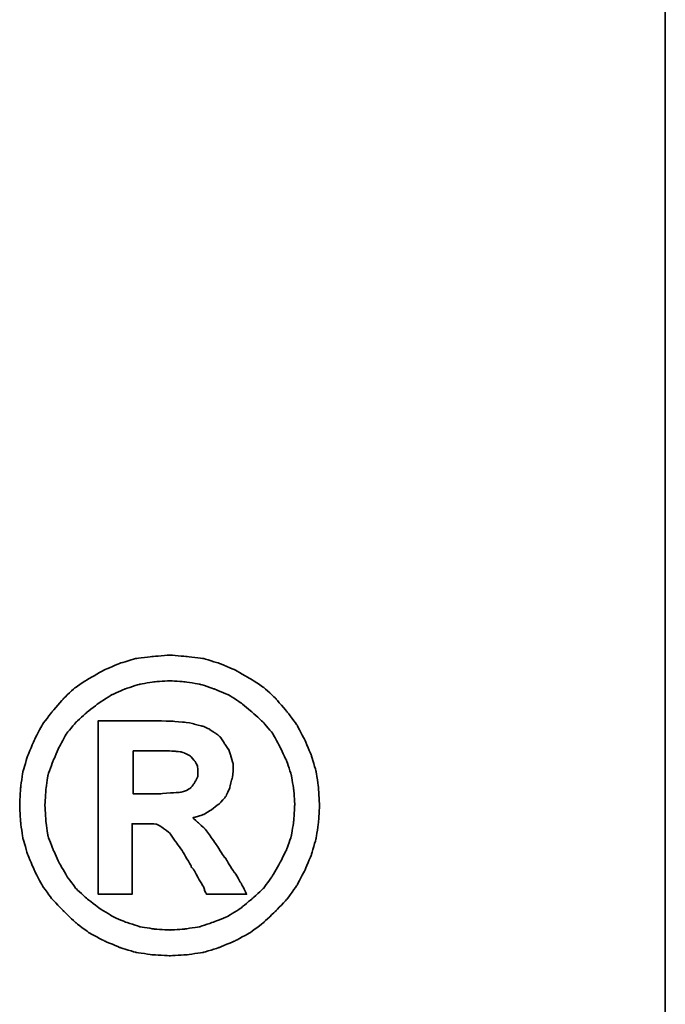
# Model space of a CAD drawing. Header units: millimetres. Extents: x 304 to 544, y 331 to 411.
# Tile 52 of 56: x 484.92 to 486.08, y 355.6 to 357.37. Entities that reach past the tile are written whole.
import ezdxf

# ---------------------------------------------------------------- set-up
doc = ezdxf.new("R2010")
doc.units = ezdxf.units.MM
doc.header["$LTSCALE"] = 0.1
for name, color, linetype in [('2', 7, 'CONTINUOUS'), ('DIM', 4, 'CONTINUOUS'), ('layer 1', 7, 'CONTINUOUS'), ('OUT', 3, 'CONTINUOUS')]:
    doc.layers.add(name, color=color, linetype=linetype)

# ---------------------------------------------------------------- blocks, each defined once
blk = doc.blocks.new('TBI MOTION logo(完整正式版)')
at = {"layer": 'layer 1', "color": 22, "lineweight": 35}
for points, knots in [([(81.20634, 4.98624), (81.20634, 4.98624), (81.18649, 5.32862), (81.18649, 5.32862), (81.18649, 5.32862), (81.18649, 5.32862), (81.13886, 5.66206), (81.13886, 5.66206), (81.13886, 5.66206), (81.13886, 5.66206), (81.04359, 5.97764), (81.04359, 5.97764), (81.04359, 5.97764), (81.04359, 5.97764), (80.91061, 6.29124), (80.91061, 6.29124), (80.91061, 6.29124), (80.91061, 6.29124), (80.75778, 6.58697), (80.75778, 6.58697), (80.75778, 6.58697), (80.75778, 6.58697), (80.5593, 6.85294), (80.5593, 6.85294), (80.5593, 6.85294), (80.5593, 6.85294), (80.33105, 7.1189), (80.33105, 7.1189), (80.33105, 7.1189), (80.33105, 7.1189), (80.09287, 7.33921), (80.09287, 7.33921), (80.09287, 7.33921), (80.09287, 7.33921), (79.815, 7.51982), (79.815, 7.51982), (79.815, 7.51982), (79.815, 7.51982), (79.51133, 7.69051), (79.51133, 7.69051), (79.51133, 7.69051), (79.51133, 7.69051), (79.19773, 7.8235), (79.19773, 7.8235), (79.19773, 7.8235), (79.19773, 7.8235), (78.88215, 7.91877), (78.88215, 7.91877), (78.88215, 7.91877), (78.88215, 7.91877), (78.54871, 7.95846), (78.54871, 7.95846), (78.54871, 7.95846), (78.54871, 7.95846), (78.21526, 7.98625), (78.21526, 7.98625), (78.21526, 7.98625), (78.21526, 7.98625), (77.87388, 7.95846), (77.87388, 7.95846), (77.87388, 7.95846), (77.87388, 7.95846), (77.54044, 7.91877), (77.54044, 7.91877), (77.54044, 7.91877), (77.54044, 7.91877), (77.22485, 7.8235), (77.22485, 7.8235), (77.22485, 7.8235), (77.22485, 7.8235), (76.91027, 7.69051), (76.91027, 7.69051), (76.91027, 7.69051), (76.91027, 7.69051), (76.6056, 7.51982), (76.6056, 7.51982), (76.6056, 7.51982), (76.6056, 7.51982), (76.32972, 7.33921), (76.32972, 7.33921), (76.32972, 7.33921), (76.32972, 7.33921), (76.09154, 7.1189), (76.09154, 7.1189), (76.09154, 7.1189), (76.09154, 7.1189), (75.86329, 6.85294), (75.86329, 6.85294), (75.86329, 6.85294), (75.86329, 6.85294), (75.66382, 6.58697), (75.66382, 6.58697), (75.66382, 6.58697), (75.66382, 6.58697), (75.51099, 6.29124), (75.51099, 6.29124), (75.51099, 6.29124), (75.51099, 6.29124), (75.37702, 5.97764), (75.37702, 5.97764), (75.37702, 5.97764), (75.37702, 5.97764), (75.28175, 5.66206), (75.28175, 5.66206), (75.28175, 5.66206), (75.28175, 5.66206), (75.23411, 5.32862), (75.23411, 5.32862), (75.23411, 5.32862), (75.23411, 5.32862), (75.21625, 4.98624), (75.21625, 4.98624), (75.21625, 4.98624), (75.21625, 4.98624), (75.23411, 4.6528), (75.23411, 4.6528), (75.23411, 4.6528), (75.23411, 4.6528), (75.28175, 4.32035), (75.28175, 4.32035), (75.28175, 4.32035), (75.28175, 4.32035), (75.37702, 3.99583), (75.37702, 3.99583), (75.37702, 3.99583), (75.37702, 3.99583), (75.51099, 3.68224), (75.51099, 3.68224), (75.51099, 3.68224), (75.51099, 3.68224), (75.66382, 3.38749), (75.66382, 3.38749), (75.66382, 3.38749), (75.66382, 3.38749), (75.86329, 3.10963), (75.86329, 3.10963), (75.86329, 3.10963), (75.86329, 3.10963), (76.09154, 2.87145), (76.09154, 2.87145), (76.09154, 2.87145), (76.09154, 2.87145), (76.32972, 2.6432), (76.32972, 2.6432), (76.32972, 2.6432), (76.32972, 2.6432), (76.6056, 2.43381), (76.6056, 2.43381), (76.6056, 2.43381), (76.6056, 2.43381), (76.91027, 2.27205), (76.91027, 2.27205), (76.91027, 2.27205), (76.91027, 2.27205), (77.22485, 2.13906), (77.22485, 2.13906), (77.22485, 2.13906), (77.22485, 2.13906), (77.54044, 2.0438), (77.54044, 2.0438), (77.54044, 2.0438), (77.54044, 2.0438), (77.87388, 1.99616), (77.87388, 1.99616), (77.87388, 1.99616), (77.87388, 1.99616), (78.21526, 1.97631), (78.21526, 1.97631), (78.21526, 1.97631), (78.21526, 1.97631), (78.54871, 1.99616), (78.54871, 1.99616), (78.54871, 1.99616), (78.54871, 1.99616), (78.88215, 2.0438), (78.88215, 2.0438), (78.88215, 2.0438), (78.88215, 2.0438), (79.19773, 2.13906), (79.19773, 2.13906), (79.19773, 2.13906), (79.19773, 2.13906), (79.51133, 2.27205), (79.51133, 2.27205), (79.51133, 2.27205), (79.51133, 2.27205), (79.815, 2.43381), (79.815, 2.43381), (79.815, 2.43381), (79.815, 2.43381), (80.09287, 2.6432), (80.09287, 2.6432), (80.09287, 2.6432), (80.09287, 2.6432), (80.33105, 2.87145), (80.33105, 2.87145), (80.33105, 2.87145), (80.33105, 2.87145), (80.5593, 3.10963), (80.5593, 3.10963), (80.5593, 3.10963), (80.5593, 3.10963), (80.75778, 3.38749), (80.75778, 3.38749), (80.75778, 3.38749), (80.75778, 3.38749), (80.91061, 3.68224), (80.91061, 3.68224), (80.91061, 3.68224), (80.91061, 3.68224), (81.04359, 3.99583), (81.04359, 3.99583), (81.04359, 3.99583), (81.04359, 3.99583), (81.13886, 4.32035), (81.13886, 4.32035), (81.13886, 4.32035), (81.13886, 4.32035), (81.18649, 4.6528), (81.18649, 4.6528), (81.18649, 4.6528), (81.18649, 4.6528), (81.20634, 4.98624), (81.20634, 4.98624)], [0, 0, 0, 0, 0.01785714, 0.01785714, 0.01785714, 0.01785715, 0.03571429, 0.03571429, 0.03571429, 0.0357143, 0.05357143, 0.05357143, 0.05357143, 0.05357144, 0.07142857, 0.07142857, 0.07142857, 0.07142858, 0.08928571, 0.08928571, 0.08928571, 0.08928572, 0.10714286, 0.10714286, 0.10714286, 0.10714287, 0.125, 0.125, 0.125, 0.12500001, 0.14285714, 0.14285714, 0.14285714, 0.14285715, 0.16071429, 0.16071429, 0.16071429, 0.1607143, 0.17857143, 0.17857143, 0.17857143, 0.17857144, 0.19642857, 0.19642857, 0.19642857, 0.19642858, 0.21428571, 0.21428571, 0.21428571, 0.21428572, 0.23214286, 0.23214286, 0.23214286, 0.23214287, 0.25, 0.25, 0.25, 0.25000001, 0.26785714, 0.26785714, 0.26785714, 0.26785715, 0.28571429, 0.28571429, 0.28571429, 0.2857143, 0.30357143, 0.30357143, 0.30357143, 0.30357144, 0.32142857, 0.32142857, 0.32142857, 0.32142858, 0.33928571, 0.33928571, 0.33928571, 0.33928572, 0.35714286, 0.35714286, 0.35714286, 0.35714287, 0.375, 0.375, 0.375, 0.37500001, 0.39285714, 0.39285714, 0.39285714, 0.39285715, 0.41071429, 0.41071429, 0.41071429, 0.4107143, 0.42857143, 0.42857143, 0.42857143, 0.42857144, 0.44642857, 0.44642857, 0.44642857, 0.44642858, 0.46428571, 0.46428571, 0.46428571, 0.46428572, 0.48214286, 0.48214286, 0.48214286, 0.48214287, 0.5, 0.5, 0.5, 0.50000001, 0.51785714, 0.51785714, 0.51785714, 0.51785715, 0.53571429, 0.53571429, 0.53571429, 0.5357143, 0.55357143, 0.55357143, 0.55357143, 0.55357144, 0.57142857, 0.57142857, 0.57142857, 0.57142858, 0.58928571, 0.58928571, 0.58928571, 0.58928572, 0.60714286, 0.60714286, 0.60714286, 0.60714287, 0.625, 0.625, 0.625, 0.62500001, 0.64285714, 0.64285714, 0.64285714, 0.64285715, 0.66071429, 0.66071429, 0.66071429, 0.6607143, 0.67857143, 0.67857143, 0.67857143, 0.67857144, 0.69642857, 0.69642857, 0.69642857, 0.69642858, 0.71428571, 0.71428571, 0.71428571, 0.71428572, 0.73214286, 0.73214286, 0.73214286, 0.73214287, 0.75, 0.75, 0.75, 0.75000001, 0.76785714, 0.76785714, 0.76785714, 0.76785715, 0.78571429, 0.78571429, 0.78571429, 0.7857143, 0.80357143, 0.80357143, 0.80357143, 0.80357144, 0.82142857, 0.82142857, 0.82142857, 0.82142858, 0.83928571, 0.83928571, 0.83928571, 0.83928572, 0.85714286, 0.85714286, 0.85714286, 0.85714287, 0.875, 0.875, 0.875, 0.87500001, 0.89285714, 0.89285714, 0.89285714, 0.89285715, 0.91071429, 0.91071429, 0.91071429, 0.9107143, 0.92857143, 0.92857143, 0.92857143, 0.92857144, 0.94642857, 0.94642857, 0.94642857, 0.94642858, 0.96428571, 0.96428571, 0.96428571, 0.96428572, 0.98214286, 0.98214286, 0.98214286, 0.98214287, 1, 1, 1, 1]), ([(80.71014, 4.98624), (80.71014, 4.98624), (80.69129, 5.29091), (80.69129, 5.29091), (80.69129, 5.29091), (80.69129, 5.29091), (80.64464, 5.57672), (80.64464, 5.57672), (80.64464, 5.57672), (80.64464, 5.57672), (80.54937, 5.87245), (80.54937, 5.87245), (80.54937, 5.87245), (80.54937, 5.87245), (80.41639, 6.14833), (80.41639, 6.14833), (80.41639, 6.14833), (80.41639, 6.14833), (80.27349, 6.41429), (80.27349, 6.41429), (80.27349, 6.41429), (80.27349, 6.41429), (80.08295, 6.64255), (80.08295, 6.64255), (80.08295, 6.64255), (80.08295, 6.64255), (79.86264, 6.84301), (79.86264, 6.84301), (79.86264, 6.84301), (79.86264, 6.84301), (79.63439, 7.03355), (79.63439, 7.03355), (79.63439, 7.03355), (79.63439, 7.03355), (79.37835, 7.1963), (79.37835, 7.1963), (79.37835, 7.1963), (79.37835, 7.1963), (79.10246, 7.30944), (79.10246, 7.30944), (79.10246, 7.30944), (79.10246, 7.30944), (78.81665, 7.40471), (78.81665, 7.40471), (78.81665, 7.40471), (78.81665, 7.40471), (78.511, 7.45234), (78.511, 7.45234), (78.511, 7.45234), (78.511, 7.45234), (78.21526, 7.47219), (78.21526, 7.47219), (78.21526, 7.47219), (78.21526, 7.47219), (77.9106, 7.45234), (77.9106, 7.45234), (77.9106, 7.45234), (77.9106, 7.45234), (77.61685, 7.40471), (77.61685, 7.40471), (77.61685, 7.40471), (77.61685, 7.40471), (77.32012, 7.30944), (77.32012, 7.30944), (77.32012, 7.30944), (77.32012, 7.30944), (77.06309, 7.1963), (77.06309, 7.1963), (77.06309, 7.1963), (77.06309, 7.1963), (76.80606, 7.03355), (76.80606, 7.03355), (76.80606, 7.03355), (76.80606, 7.03355), (76.55797, 6.84301), (76.55797, 6.84301), (76.55797, 6.84301), (76.55797, 6.84301), (76.34063, 6.64255), (76.34063, 6.64255), (76.34063, 6.64255), (76.34063, 6.64255), (76.1491, 6.41429), (76.1491, 6.41429), (76.1491, 6.41429), (76.1491, 6.41429), (76.0062, 6.14833), (76.0062, 6.14833), (76.0062, 6.14833), (76.0062, 6.14833), (75.88314, 5.87245), (75.88314, 5.87245), (75.88314, 5.87245), (75.88314, 5.87245), (75.77794, 5.57672), (75.77794, 5.57672), (75.77794, 5.57672), (75.77794, 5.57672), (75.73924, 5.29091), (75.73924, 5.29091), (75.73924, 5.29091), (75.73924, 5.29091), (75.72039, 4.98624), (75.72039, 4.98624), (75.72039, 4.98624), (75.72039, 4.98624), (75.73924, 4.67165), (75.73924, 4.67165), (75.73924, 4.67165), (75.73924, 4.67165), (75.77794, 4.37791), (75.77794, 4.37791), (75.77794, 4.37791), (75.77794, 4.37791), (75.88314, 4.10102), (75.88314, 4.10102), (75.88314, 4.10102), (75.88314, 4.10102), (76.0062, 3.83407), (76.0062, 3.83407), (76.0062, 3.83407), (76.0062, 3.83407), (76.15902, 3.56811), (76.15902, 3.56811), (76.15902, 3.56811), (76.15902, 3.56811), (76.34063, 3.32001), (76.34063, 3.32001), (76.34063, 3.32001), (76.34063, 3.32001), (76.55797, 3.11955), (76.55797, 3.11955), (76.55797, 3.11955), (76.55797, 3.11955), (76.80606, 2.92901), (76.80606, 2.92901), (76.80606, 2.92901), (76.80606, 2.92901), (77.06309, 2.76725), (77.06309, 2.76725), (77.06309, 2.76725), (77.06309, 2.76725), (77.32012, 2.65412), (77.32012, 2.65412), (77.32012, 2.65412), (77.32012, 2.65412), (77.61685, 2.55786), (77.61685, 2.55786), (77.61685, 2.55786), (77.61685, 2.55786), (77.9106, 2.51022), (77.9106, 2.51022), (77.9106, 2.51022), (77.9106, 2.51022), (78.21526, 2.49137), (78.21526, 2.49137), (78.21526, 2.49137), (78.21526, 2.49137), (78.511, 2.51022), (78.511, 2.51022), (78.511, 2.51022), (78.511, 2.51022), (78.81665, 2.55786), (78.81665, 2.55786), (78.81665, 2.55786), (78.81665, 2.55786), (79.10246, 2.65412), (79.10246, 2.65412), (79.10246, 2.65412), (79.10246, 2.65412), (79.37835, 2.76725), (79.37835, 2.76725), (79.37835, 2.76725), (79.37835, 2.76725), (79.63439, 2.92901), (79.63439, 2.92901), (79.63439, 2.92901), (79.63439, 2.92901), (79.86264, 3.11955), (79.86264, 3.11955), (79.86264, 3.11955), (79.86264, 3.11955), (80.08295, 3.32001), (80.08295, 3.32001), (80.08295, 3.32001), (80.08295, 3.32001), (80.26356, 3.56811), (80.26356, 3.56811), (80.26356, 3.56811), (80.26356, 3.56811), (80.41639, 3.83407), (80.41639, 3.83407), (80.41639, 3.83407), (80.41639, 3.83407), (80.54937, 4.10102), (80.54937, 4.10102), (80.54937, 4.10102), (80.54937, 4.10102), (80.64464, 4.37791), (80.64464, 4.37791), (80.64464, 4.37791), (80.64464, 4.37791), (80.69129, 4.67165), (80.69129, 4.67165), (80.69129, 4.67165), (80.69129, 4.67165), (80.71014, 4.98624), (80.71014, 4.98624)], [0, 0, 0, 0, 0.01923077, 0.01923077, 0.01923077, 0.01923078, 0.03846154, 0.03846154, 0.03846154, 0.03846155, 0.05769231, 0.05769231, 0.05769231, 0.05769232, 0.07692308, 0.07692308, 0.07692308, 0.07692309, 0.09615385, 0.09615385, 0.09615385, 0.09615386, 0.11538462, 0.11538462, 0.11538462, 0.11538463, 0.13461538, 0.13461538, 0.13461538, 0.13461539, 0.15384615, 0.15384615, 0.15384615, 0.15384616, 0.17307692, 0.17307692, 0.17307692, 0.17307693, 0.19230769, 0.19230769, 0.19230769, 0.1923077, 0.21153846, 0.21153846, 0.21153846, 0.21153847, 0.23076923, 0.23076923, 0.23076923, 0.23076924, 0.25, 0.25, 0.25, 0.25000001, 0.26923077, 0.26923077, 0.26923077, 0.26923078, 0.28846154, 0.28846154, 0.28846154, 0.28846155, 0.30769231, 0.30769231, 0.30769231, 0.30769232, 0.32692308, 0.32692308, 0.32692308, 0.32692309, 0.34615385, 0.34615385, 0.34615385, 0.34615386, 0.36538462, 0.36538462, 0.36538462, 0.36538463, 0.38461538, 0.38461538, 0.38461538, 0.38461539, 0.40384615, 0.40384615, 0.40384615, 0.40384616, 0.42307692, 0.42307692, 0.42307692, 0.42307693, 0.44230769, 0.44230769, 0.44230769, 0.4423077, 0.46153846, 0.46153846, 0.46153846, 0.46153847, 0.48076923, 0.48076923, 0.48076923, 0.48076924, 0.5, 0.5, 0.5, 0.50000001, 0.51923077, 0.51923077, 0.51923077, 0.51923078, 0.53846154, 0.53846154, 0.53846154, 0.53846155, 0.55769231, 0.55769231, 0.55769231, 0.55769232, 0.57692308, 0.57692308, 0.57692308, 0.57692309, 0.59615385, 0.59615385, 0.59615385, 0.59615386, 0.61538462, 0.61538462, 0.61538462, 0.61538463, 0.63461538, 0.63461538, 0.63461538, 0.63461539, 0.65384615, 0.65384615, 0.65384615, 0.65384616, 0.67307692, 0.67307692, 0.67307692, 0.67307693, 0.69230769, 0.69230769, 0.69230769, 0.6923077, 0.71153846, 0.71153846, 0.71153846, 0.71153847, 0.73076923, 0.73076923, 0.73076923, 0.73076924, 0.75, 0.75, 0.75, 0.75000001, 0.76923077, 0.76923077, 0.76923077, 0.76923078, 0.78846154, 0.78846154, 0.78846154, 0.78846155, 0.80769231, 0.80769231, 0.80769231, 0.80769232, 0.82692308, 0.82692308, 0.82692308, 0.82692309, 0.84615385, 0.84615385, 0.84615385, 0.84615386, 0.86538462, 0.86538462, 0.86538462, 0.86538463, 0.88461538, 0.88461538, 0.88461538, 0.88461539, 0.90384615, 0.90384615, 0.90384615, 0.90384616, 0.92307692, 0.92307692, 0.92307692, 0.92307693, 0.94230769, 0.94230769, 0.94230769, 0.9423077, 0.96153846, 0.96153846, 0.96153846, 0.96153847, 0.98076923, 0.98076923, 0.98076923, 0.98076924, 1, 1, 1, 1]), ([(76.78721, 3.2823), (76.78721, 3.2823), (76.78721, 3.32001), (76.78721, 3.32001), (76.78721, 3.32001), (76.78721, 3.32001), (76.78721, 3.42422), (76.78721, 3.42422), (76.78721, 3.42422), (76.78721, 3.42422), (76.78721, 3.59689), (76.78721, 3.59689), (76.78721, 3.59689), (76.78721, 3.59689), (76.78721, 3.80529), (76.78721, 3.80529), (76.78721, 3.80529), (76.78721, 3.80529), (76.78721, 4.0524), (76.78721, 4.0524), (76.78721, 4.0524), (76.78721, 4.0524), (76.78721, 4.32035), (76.78721, 4.32035), (76.78721, 4.32035), (76.78721, 4.32035), (76.78721, 4.92868), (76.78721, 4.92868), (76.78721, 4.92868), (76.78721, 4.92868), (76.78721, 5.53801), (76.78721, 5.53801), (76.78721, 5.53801), (76.78721, 5.53801), (76.78721, 5.82482), (76.78721, 5.82482), (76.78721, 5.82482), (76.78721, 5.82482), (76.78721, 6.07291), (76.78721, 6.07291), (76.78721, 6.07291), (76.78721, 6.07291), (76.78721, 6.30017), (76.78721, 6.30017), (76.78721, 6.30017), (76.78721, 6.30017), (76.78721, 6.45399), (76.78721, 6.45399), (76.78721, 6.45399), (76.78721, 6.45399), (76.78721, 6.5572), (76.78721, 6.5572), (76.78721, 6.5572), (76.78721, 6.5572), (76.78721, 6.59689), (76.78721, 6.59689), (76.78721, 6.59689), (76.78721, 6.59689), (76.78721, 6.67232), (76.78721, 6.67232), (76.78721, 6.67232), (76.78721, 6.67232), (76.8537, 6.67232), (76.8537, 6.67232), (76.8537, 6.67232), (76.8537, 6.67232), (76.87355, 6.67232), (76.87355, 6.67232), (76.87355, 6.67232), (76.87355, 6.67232), (76.91027, 6.67232), (76.91027, 6.67232), (76.91027, 6.67232), (76.91027, 6.67232), (77.04424, 6.67232), (77.04424, 6.67232), (77.04424, 6.67232), (77.04424, 6.67232), (77.22485, 6.67232), (77.22485, 6.67232), (77.22485, 6.67232), (77.22485, 6.67232), (77.43524, 6.67232), (77.43524, 6.67232), (77.43524, 6.67232), (77.43524, 6.67232), (77.65357, 6.67232), (77.65357, 6.67232), (77.65357, 6.67232), (77.65357, 6.67232), (77.82625, 6.67232), (77.82625, 6.67232), (77.82625, 6.67232), (77.82625, 6.67232), (77.94037, 6.67232), (77.94037, 6.67232), (77.94037, 6.67232), (77.94037, 6.67232), (77.97709, 6.67232), (77.97709, 6.67232), (77.97709, 6.67232), (77.97709, 6.67232), (77.99694, 6.67232), (77.99694, 6.67232), (77.99694, 6.67232), (77.99694, 6.67232), (78.00686, 6.67232), (78.00686, 6.67232), (78.00686, 6.67232), (78.00686, 6.67232), (78.28275, 6.6624), (78.28275, 6.6624), (78.28275, 6.6624), (78.28275, 6.6624), (78.50107, 6.64255), (78.50107, 6.64255), (78.50107, 6.64255), (78.50107, 6.64255), (78.511, 6.64255), (78.511, 6.64255), (78.511, 6.64255), (78.511, 6.64255), (78.70154, 6.61476), (78.70154, 6.61476), (78.70154, 6.61476), (78.70154, 6.61476), (78.70154, 6.60483), (78.70154, 6.60483), (78.70154, 6.60483), (78.70154, 6.60483), (78.86429, 6.56713), (78.86429, 6.56713), (78.86429, 6.56713), (78.86429, 6.56713), (78.87223, 6.56713), (78.87223, 6.56713), (78.87223, 6.56713), (78.87223, 6.56713), (78.99727, 6.51056), (78.99727, 6.51056), (78.99727, 6.51056), (78.99727, 6.51056), (79.00719, 6.51056), (79.00719, 6.51056), (79.00719, 6.51056), (79.00719, 6.51056), (79.00719, 6.50162), (79.00719, 6.50162), (79.00719, 6.50162), (79.00719, 6.50162), (79.1104, 6.43415), (79.1104, 6.43415), (79.1104, 6.43415), (79.1104, 6.43415), (79.12132, 6.43415), (79.12132, 6.43415), (79.12132, 6.43415), (79.12132, 6.43415), (79.22552, 6.34781), (79.22552, 6.34781), (79.22552, 6.34781), (79.22552, 6.34781), (79.23544, 6.33888), (79.23544, 6.33888), (79.23544, 6.33888), (79.23544, 6.33888), (79.23544, 6.32895), (79.23544, 6.32895), (79.23544, 6.32895), (79.23544, 6.32895), (79.31087, 6.21483), (79.31087, 6.21483), (79.31087, 6.21483), (79.31087, 6.21483), (79.38629, 6.1007), (79.38629, 6.1007), (79.38629, 6.1007), (79.38629, 6.1007), (79.3972, 6.1007), (79.3972, 6.1007), (79.3972, 6.1007), (79.3972, 6.1007), (79.3972, 6.09078), (79.3972, 6.09078), (79.3972, 6.09078), (79.3972, 6.09078), (79.43392, 5.97764), (79.43392, 5.97764), (79.43392, 5.97764), (79.43392, 5.97764), (79.43392, 5.96772), (79.43392, 5.96772), (79.43392, 5.96772), (79.43392, 5.96772), (79.47362, 5.83474), (79.47362, 5.83474), (79.47362, 5.83474), (79.47362, 5.83474), (79.48156, 5.82482), (79.48156, 5.82482), (79.48156, 5.82482), (79.48156, 5.82482), (79.48156, 5.69977), (79.48156, 5.69977), (79.48156, 5.69977), (79.48156, 5.69977), (79.48156, 5.69183), (79.48156, 5.69183), (79.48156, 5.69183), (79.48156, 5.69183), (79.4637, 5.51915), (79.4637, 5.51915), (79.4637, 5.51915), (79.4637, 5.51915), (79.4637, 5.51122), (79.4637, 5.51122), (79.4637, 5.51122), (79.4637, 5.51122), (79.45377, 5.51122), (79.45377, 5.51122), (79.45377, 5.51122), (79.45377, 5.51122), (79.41507, 5.34847), (79.41507, 5.34847), (79.41507, 5.34847), (79.41507, 5.34847), (79.41507, 5.33854), (79.41507, 5.33854), (79.41507, 5.33854), (79.41507, 5.33854), (79.41507, 5.32862), (79.41507, 5.32862), (79.41507, 5.32862), (79.41507, 5.32862), (79.33865, 5.16785), (79.33865, 5.16785), (79.33865, 5.16785), (79.33865, 5.16785), (79.33071, 5.15693), (79.33071, 5.15693), (79.33071, 5.15693), (79.33071, 5.15693), (79.2156, 5.02495), (79.2156, 5.02495), (79.2156, 5.02495), (79.2156, 5.02495), (79.20567, 5.01502), (79.20567, 5.01502), (79.20567, 5.01502), (79.20567, 5.01502), (79.05483, 4.89991), (79.05483, 4.89991), (79.05483, 4.89991), (79.05483, 4.89991), (79.04491, 4.89197), (79.04491, 4.89197), (79.04491, 4.89197), (79.04491, 4.89197), (78.89208, 4.7967), (78.89208, 4.7967), (78.89208, 4.7967), (78.89208, 4.7967), (78.88215, 4.7967), (78.88215, 4.7967), (78.88215, 4.7967), (78.88215, 4.7967), (78.69161, 4.73913), (78.69161, 4.73913), (78.69161, 4.73913), (78.69161, 4.73913), (78.68169, 4.73913), (78.68169, 4.73913), (78.68169, 4.73913), (78.68169, 4.73913), (78.68169, 4.72921), (78.68169, 4.72921), (78.68169, 4.72921), (78.68169, 4.72921), (78.78688, 4.63394), (78.78688, 4.63394), (78.78688, 4.63394), (78.78688, 4.63394), (78.902, 4.52875), (78.902, 4.52875), (78.902, 4.52875), (78.902, 4.52875), (78.91093, 4.52081), (78.91093, 4.52081), (78.91093, 4.52081), (78.91093, 4.52081), (79.02506, 4.36798), (79.02506, 4.36798), (79.02506, 4.36798), (79.02506, 4.36798), (79.1501, 4.1953), (79.1501, 4.1953), (79.1501, 4.1953), (79.1501, 4.1953), (79.1501, 4.18736), (79.1501, 4.18736), (79.1501, 4.18736), (79.1501, 4.18736), (79.29201, 3.96705), (79.29201, 3.96705), (79.29201, 3.96705), (79.29201, 3.96705), (79.31087, 3.93828), (79.31087, 3.93828), (79.31087, 3.93828), (79.31087, 3.93828), (79.32079, 3.93828), (79.32079, 3.93828), (79.32079, 3.93828), (79.32079, 3.93828), (79.3585, 3.87178), (79.3585, 3.87178), (79.3585, 3.87178), (79.3585, 3.87178), (79.50141, 3.64353), (79.50141, 3.64353), (79.50141, 3.64353), (79.50141, 3.64353), (79.51133, 3.64353), (79.51133, 3.64353), (79.51133, 3.64353), (79.51133, 3.64353), (79.64431, 3.41528), (79.64431, 3.41528), (79.64431, 3.41528), (79.64431, 3.41528), (79.68202, 3.3478), (79.68202, 3.3478), (79.68202, 3.3478), (79.68202, 3.3478), (79.70187, 3.31009), (79.70187, 3.31009), (79.70187, 3.31009), (79.70187, 3.31009), (79.7495, 3.2049), (79.7495, 3.2049), (79.7495, 3.2049), (79.7495, 3.2049), (79.64431, 3.2049), (79.64431, 3.2049), (79.64431, 3.2049), (79.64431, 3.2049), (79.62546, 3.2049), (79.62546, 3.2049), (79.62546, 3.2049), (79.62546, 3.2049), (79.53912, 3.2049), (79.53912, 3.2049), (79.53912, 3.2049), (79.53912, 3.2049), (79.31087, 3.2049), (79.31087, 3.2049), (79.31087, 3.2049), (79.31087, 3.2049), (79.08262, 3.2049), (79.08262, 3.2049), (79.08262, 3.2049), (79.08262, 3.2049), (79.00719, 3.2049), (79.00719, 3.2049), (79.00719, 3.2049), (79.00719, 3.2049), (78.98735, 3.2049), (78.98735, 3.2049), (78.98735, 3.2049), (78.98735, 3.2049), (78.94964, 3.2049), (78.94964, 3.2049), (78.94964, 3.2049), (78.94964, 3.2049), (78.92979, 3.24459), (78.92979, 3.24459), (78.92979, 3.24459), (78.92979, 3.24459), (78.91093, 3.2823), (78.91093, 3.2823), (78.91093, 3.2823), (78.91093, 3.2823), (78.91093, 3.29223), (78.91093, 3.29223), (78.91093, 3.29223), (78.91093, 3.29223), (78.89208, 3.3478), (78.89208, 3.3478), (78.89208, 3.3478), (78.89208, 3.3478), (78.78688, 3.52048), (78.78688, 3.52048), (78.78688, 3.52048), (78.78688, 3.52048), (78.69161, 3.7001), (78.69161, 3.7001), (78.69161, 3.7001), (78.69161, 3.7001), (78.6539, 3.7388), (78.6539, 3.7388), (78.6539, 3.7388), (78.6539, 3.7388), (78.64398, 3.74873), (78.64398, 3.74873), (78.64398, 3.74873), (78.64398, 3.74873), (78.64398, 3.75766), (78.64398, 3.75766), (78.64398, 3.75766), (78.64398, 3.75766), (78.63405, 3.78644), (78.63405, 3.78644), (78.63405, 3.78644), (78.63405, 3.78644), (78.48321, 4.04347), (78.48321, 4.04347), (78.48321, 4.04347), (78.48321, 4.04347), (78.33038, 4.2618), (78.33038, 4.2618), (78.33038, 4.2618), (78.33038, 4.2618), (78.20732, 4.43447), (78.20732, 4.43447), (78.20732, 4.43447), (78.20732, 4.43447), (78.09221, 4.52081), (78.09221, 4.52081), (78.09221, 4.52081), (78.09221, 4.52081), (78.02472, 4.56845), (78.02472, 4.56845), (78.02472, 4.56845), (78.02472, 4.56845), (77.9493, 4.60616), (77.9493, 4.60616), (77.9493, 4.60616), (77.9493, 4.60616), (77.8451, 4.61608), (77.8451, 4.61608), (77.8451, 4.61608), (77.8451, 4.61608), (77.71113, 4.61608), (77.71113, 4.61608), (77.71113, 4.61608), (77.71113, 4.61608), (77.69128, 4.61608), (77.69128, 4.61608), (77.69128, 4.61608), (77.69128, 4.61608), (77.67342, 4.61608), (77.67342, 4.61608), (77.67342, 4.61608), (77.67342, 4.61608), (77.5583, 4.61608), (77.5583, 4.61608), (77.5583, 4.61608), (77.5583, 4.61608), (77.46303, 4.61608), (77.46303, 4.61608), (77.46303, 4.61608), (77.46303, 4.61608), (77.46303, 4.54761), (77.46303, 4.54761), (77.46303, 4.54761), (77.46303, 4.54761), (77.46303, 4.47318), (77.46303, 4.47318), (77.46303, 4.47318), (77.46303, 4.47318), (77.46303, 4.24294), (77.46303, 4.24294), (77.46303, 4.24294), (77.46303, 4.24294), (77.46303, 3.99583), (77.46303, 3.99583), (77.46303, 3.99583), (77.46303, 3.99583), (77.46303, 3.72888), (77.46303, 3.72888), (77.46303, 3.72888), (77.46303, 3.72888), (77.46303, 3.51055), (77.46303, 3.51055), (77.46303, 3.51055), (77.46303, 3.51055), (77.46303, 3.42422), (77.46303, 3.42422), (77.46303, 3.42422), (77.46303, 3.42422), (77.46303, 3.35773), (77.46303, 3.35773), (77.46303, 3.35773), (77.46303, 3.35773), (77.46303, 3.30017), (77.46303, 3.30017), (77.46303, 3.30017), (77.46303, 3.30017), (77.46303, 3.2823), (77.46303, 3.2823), (77.46303, 3.2823), (77.46303, 3.2823), (77.46303, 3.2049), (77.46303, 3.2049), (77.46303, 3.2049), (77.46303, 3.2049), (77.39753, 3.2049), (77.39753, 3.2049), (77.39753, 3.2049), (77.39753, 3.2049), (77.37768, 3.2049), (77.37768, 3.2049), (77.37768, 3.2049), (77.37768, 3.2049), (77.32012, 3.2049), (77.32012, 3.2049), (77.32012, 3.2049), (77.32012, 3.2049), (77.12165, 3.2049), (77.12165, 3.2049), (77.12165, 3.2049), (77.12165, 3.2049), (76.94897, 3.2049), (76.94897, 3.2049), (76.94897, 3.2049), (76.94897, 3.2049), (76.8924, 3.2049), (76.8924, 3.2049), (76.8924, 3.2049), (76.8924, 3.2049), (76.8537, 3.2049), (76.8537, 3.2049), (76.8537, 3.2049), (76.8537, 3.2049), (76.78721, 3.2049), (76.78721, 3.2049), (76.78721, 3.2049), (76.78721, 3.2049), (76.78721, 3.2823), (76.78721, 3.2823)], [0, 0, 0, 0, 0.00740741, 0.00740741, 0.00740741, 0.00740742, 0.01481481, 0.01481481, 0.01481481, 0.01481482, 0.02222222, 0.02222222, 0.02222222, 0.02222223, 0.02962963, 0.02962963, 0.02962963, 0.02962964, 0.03703704, 0.03703704, 0.03703704, 0.03703705, 0.04444444, 0.04444444, 0.04444444, 0.04444445, 0.05185185, 0.05185185, 0.05185185, 0.05185186, 0.05925926, 0.05925926, 0.05925926, 0.05925927, 0.06666667, 0.06666667, 0.06666667, 0.06666668, 0.07407407, 0.07407407, 0.07407407, 0.07407408, 0.08148148, 0.08148148, 0.08148148, 0.08148149, 0.08888889, 0.08888889, 0.08888889, 0.0888889, 0.0962963, 0.0962963, 0.0962963, 0.09629631, 0.1037037, 0.1037037, 0.1037037, 0.10370371, 0.11111111, 0.11111111, 0.11111111, 0.11111112, 0.11851852, 0.11851852, 0.11851852, 0.11851853, 0.12592593, 0.12592593, 0.12592593, 0.12592594, 0.13333333, 0.13333333, 0.13333333, 0.13333334, 0.14074074, 0.14074074, 0.14074074, 0.14074075, 0.14814815, 0.14814815, 0.14814815, 0.14814816, 0.15555556, 0.15555556, 0.15555556, 0.15555557, 0.16296296, 0.16296296, 0.16296296, 0.16296297, 0.17037037, 0.17037037, 0.17037037, 0.17037038, 0.17777778, 0.17777778, 0.17777778, 0.17777779, 0.18518519, 0.18518519, 0.18518519, 0.1851852, 0.19259259, 0.19259259, 0.19259259, 0.1925926, 0.2, 0.2, 0.2, 0.20000001, 0.20740741, 0.20740741, 0.20740741, 0.20740742, 0.21481481, 0.21481481, 0.21481481, 0.21481482, 0.22222222, 0.22222222, 0.22222222, 0.22222223, 0.22962963, 0.22962963, 0.22962963, 0.22962964, 0.23703704, 0.23703704, 0.23703704, 0.23703705, 0.24444444, 0.24444444, 0.24444444, 0.24444445, 0.25185185, 0.25185185, 0.25185185, 0.25185186, 0.25925926, 0.25925926, 0.25925926, 0.25925927, 0.26666667, 0.26666667, 0.26666667, 0.26666668, 0.27407407, 0.27407407, 0.27407407, 0.27407408, 0.28148148, 0.28148148, 0.28148148, 0.28148149, 0.28888889, 0.28888889, 0.28888889, 0.2888889, 0.2962963, 0.2962963, 0.2962963, 0.29629631, 0.3037037, 0.3037037, 0.3037037, 0.30370371, 0.31111111, 0.31111111, 0.31111111, 0.31111112, 0.31851852, 0.31851852, 0.31851852, 0.31851853, 0.32592593, 0.32592593, 0.32592593, 0.32592594, 0.33333333, 0.33333333, 0.33333333, 0.33333334, 0.34074074, 0.34074074, 0.34074074, 0.34074075, 0.34814815, 0.34814815, 0.34814815, 0.34814816, 0.35555556, 0.35555556, 0.35555556, 0.35555557, 0.36296296, 0.36296296, 0.36296296, 0.36296297, 0.37037037, 0.37037037, 0.37037037, 0.37037038, 0.37777778, 0.37777778, 0.37777778, 0.37777779, 0.38518519, 0.38518519, 0.38518519, 0.3851852, 0.39259259, 0.39259259, 0.39259259, 0.3925926, 0.4, 0.4, 0.4, 0.40000001, 0.40740741, 0.40740741, 0.40740741, 0.40740742, 0.41481481, 0.41481481, 0.41481481, 0.41481482, 0.42222222, 0.42222222, 0.42222222, 0.42222223, 0.42962963, 0.42962963, 0.42962963, 0.42962964, 0.43703704, 0.43703704, 0.43703704, 0.43703705, 0.44444444, 0.44444444, 0.44444444, 0.44444445, 0.45185185, 0.45185185, 0.45185185, 0.45185186, 0.45925926, 0.45925926, 0.45925926, 0.45925927, 0.46666667, 0.46666667, 0.46666667, 0.46666668, 0.47407407, 0.47407407, 0.47407407, 0.47407408, 0.48148148, 0.48148148, 0.48148148, 0.48148149, 0.48888889, 0.48888889, 0.48888889, 0.4888889, 0.4962963, 0.4962963, 0.4962963, 0.49629631, 0.5037037, 0.5037037, 0.5037037, 0.50370371, 0.51111111, 0.51111111, 0.51111111, 0.51111112, 0.51851852, 0.51851852, 0.51851852, 0.51851853, 0.52592593, 0.52592593, 0.52592593, 0.52592594, 0.53333333, 0.53333333, 0.53333333, 0.53333334, 0.54074074, 0.54074074, 0.54074074, 0.54074075, 0.54814815, 0.54814815, 0.54814815, 0.54814816, 0.55555556, 0.55555556, 0.55555556, 0.55555557, 0.56296296, 0.56296296, 0.56296296, 0.56296297, 0.57037037, 0.57037037, 0.57037037, 0.57037038, 0.57777778, 0.57777778, 0.57777778, 0.57777779, 0.58518519, 0.58518519, 0.58518519, 0.5851852, 0.59259259, 0.59259259, 0.59259259, 0.5925926, 0.6, 0.6, 0.6, 0.60000001, 0.60740741, 0.60740741, 0.60740741, 0.60740742, 0.61481481, 0.61481481, 0.61481481, 0.61481482, 0.62222222, 0.62222222, 0.62222222, 0.62222223, 0.62962963, 0.62962963, 0.62962963, 0.62962964, 0.63703704, 0.63703704, 0.63703704, 0.63703705, 0.64444444, 0.64444444, 0.64444444, 0.64444445, 0.65185185, 0.65185185, 0.65185185, 0.65185186, 0.65925926, 0.65925926, 0.65925926, 0.65925927, 0.66666667, 0.66666667, 0.66666667, 0.66666668, 0.67407407, 0.67407407, 0.67407407, 0.67407408, 0.68148148, 0.68148148, 0.68148148, 0.68148149, 0.68888889, 0.68888889, 0.68888889, 0.6888889, 0.6962963, 0.6962963, 0.6962963, 0.69629631, 0.7037037, 0.7037037, 0.7037037, 0.70370371, 0.71111111, 0.71111111, 0.71111111, 0.71111112, 0.71851852, 0.71851852, 0.71851852, 0.71851853, 0.72592593, 0.72592593, 0.72592593, 0.72592594, 0.73333333, 0.73333333, 0.73333333, 0.73333334, 0.74074074, 0.74074074, 0.74074074, 0.74074075, 0.74814815, 0.74814815, 0.74814815, 0.74814816, 0.75555556, 0.75555556, 0.75555556, 0.75555557, 0.76296296, 0.76296296, 0.76296296, 0.76296297, 0.77037037, 0.77037037, 0.77037037, 0.77037038, 0.77777778, 0.77777778, 0.77777778, 0.77777779, 0.78518519, 0.78518519, 0.78518519, 0.7851852, 0.79259259, 0.79259259, 0.79259259, 0.7925926, 0.8, 0.8, 0.8, 0.80000001, 0.80740741, 0.80740741, 0.80740741, 0.80740742, 0.81481481, 0.81481481, 0.81481481, 0.81481482, 0.82222222, 0.82222222, 0.82222222, 0.82222223, 0.82962963, 0.82962963, 0.82962963, 0.82962964, 0.83703704, 0.83703704, 0.83703704, 0.83703705, 0.84444444, 0.84444444, 0.84444444, 0.84444445, 0.85185185, 0.85185185, 0.85185185, 0.85185186, 0.85925926, 0.85925926, 0.85925926, 0.85925927, 0.86666667, 0.86666667, 0.86666667, 0.86666668, 0.87407407, 0.87407407, 0.87407407, 0.87407408, 0.88148148, 0.88148148, 0.88148148, 0.88148149, 0.88888889, 0.88888889, 0.88888889, 0.8888889, 0.8962963, 0.8962963, 0.8962963, 0.89629631, 0.9037037, 0.9037037, 0.9037037, 0.90370371, 0.91111111, 0.91111111, 0.91111111, 0.91111112, 0.91851852, 0.91851852, 0.91851852, 0.91851853, 0.92592593, 0.92592593, 0.92592593, 0.92592594, 0.93333333, 0.93333333, 0.93333333, 0.93333334, 0.94074074, 0.94074074, 0.94074074, 0.94074075, 0.94814815, 0.94814815, 0.94814815, 0.94814816, 0.95555556, 0.95555556, 0.95555556, 0.95555557, 0.96296296, 0.96296296, 0.96296296, 0.96296297, 0.97037037, 0.97037037, 0.97037037, 0.97037038, 0.97777778, 0.97777778, 0.97777778, 0.97777779, 0.98518519, 0.98518519, 0.98518519, 0.9851852, 0.99259259, 0.99259259, 0.99259259, 0.9925926, 1, 1, 1, 1]), ([(77.48288, 6.07291), (77.48288, 6.07291), (77.48288, 5.99551), (77.48288, 5.99551), (77.48288, 5.99551), (77.48288, 5.99551), (77.48288, 5.82482), (77.48288, 5.82482), (77.48288, 5.82482), (77.48288, 5.82482), (77.48288, 5.63328), (77.48288, 5.63328), (77.48288, 5.63328), (77.48288, 5.63328), (77.48288, 5.46358), (77.48288, 5.46358), (77.48288, 5.46358), (77.48288, 5.46358), (77.48288, 5.29091), (77.48288, 5.29091), (77.48288, 5.29091), (77.48288, 5.29091), (77.48288, 5.21449), (77.48288, 5.21449), (77.48288, 5.21449), (77.48288, 5.21449), (77.50074, 5.21449), (77.50074, 5.21449), (77.50074, 5.21449), (77.50074, 5.21449), (77.71113, 5.21449), (77.71113, 5.21449), (77.71113, 5.21449), (77.71113, 5.21449), (77.94037, 5.21449), (77.94037, 5.21449), (77.94037, 5.21449), (77.94037, 5.21449), (78.01579, 5.21449), (78.01579, 5.21449), (78.01579, 5.21449), (78.01579, 5.21449), (78.03465, 5.21449), (78.03465, 5.21449), (78.03465, 5.21449), (78.03465, 5.21449), (78.2629, 5.23335), (78.2629, 5.23335), (78.2629, 5.23335), (78.2629, 5.23335), (78.42565, 5.24327), (78.42565, 5.24327), (78.42565, 5.24327), (78.42565, 5.24327), (78.54871, 5.28098), (78.54871, 5.28098), (78.54871, 5.28098), (78.54871, 5.28098), (78.62611, 5.32862), (78.62611, 5.32862), (78.62611, 5.32862), (78.62611, 5.32862), (78.69161, 5.40503), (78.69161, 5.40503), (78.69161, 5.40503), (78.69161, 5.40503), (78.73925, 5.48145), (78.73925, 5.48145), (78.73925, 5.48145), (78.73925, 5.48145), (78.77696, 5.55885), (78.77696, 5.55885), (78.77696, 5.55885), (78.77696, 5.55885), (78.77696, 5.65214), (78.77696, 5.65214), (78.77696, 5.65214), (78.77696, 5.65214), (78.76902, 5.76726), (78.76902, 5.76726), (78.76902, 5.76726), (78.76902, 5.76726), (78.71146, 5.87245), (78.71146, 5.87245), (78.71146, 5.87245), (78.71146, 5.87245), (78.62611, 5.96772), (78.62611, 5.96772), (78.62611, 5.96772), (78.62611, 5.96772), (78.511, 6.02528), (78.511, 6.02528), (78.511, 6.02528), (78.511, 6.02528), (78.44451, 6.05306), (78.44451, 6.05306), (78.44451, 6.05306), (78.44451, 6.05306), (78.32046, 6.06299), (78.32046, 6.06299), (78.32046, 6.06299), (78.32046, 6.06299), (78.18748, 6.07291), (78.18748, 6.07291), (78.18748, 6.07291), (78.18748, 6.07291), (77.99694, 6.07291), (77.99694, 6.07291), (77.99694, 6.07291), (77.99694, 6.07291), (77.97709, 6.07291), (77.97709, 6.07291), (77.97709, 6.07291), (77.97709, 6.07291), (77.90167, 6.07291), (77.90167, 6.07291), (77.90167, 6.07291), (77.90167, 6.07291), (77.69128, 6.07291), (77.69128, 6.07291), (77.69128, 6.07291), (77.69128, 6.07291), (77.50074, 6.07291), (77.50074, 6.07291), (77.50074, 6.07291), (77.50074, 6.07291), (77.48288, 6.07291), (77.48288, 6.07291)], [0, 0, 0, 0, 0.03125, 0.03125, 0.03125, 0.03125001, 0.0625, 0.0625, 0.0625, 0.06250001, 0.09375, 0.09375, 0.09375, 0.09375001, 0.125, 0.125, 0.125, 0.12500001, 0.15625, 0.15625, 0.15625, 0.15625001, 0.1875, 0.1875, 0.1875, 0.18750001, 0.21875, 0.21875, 0.21875, 0.21875001, 0.25, 0.25, 0.25, 0.25000001, 0.28125, 0.28125, 0.28125, 0.28125001, 0.3125, 0.3125, 0.3125, 0.31250001, 0.34375, 0.34375, 0.34375, 0.34375001, 0.375, 0.375, 0.375, 0.37500001, 0.40625, 0.40625, 0.40625, 0.40625001, 0.4375, 0.4375, 0.4375, 0.43750001, 0.46875, 0.46875, 0.46875, 0.46875001, 0.5, 0.5, 0.5, 0.50000001, 0.53125, 0.53125, 0.53125, 0.53125001, 0.5625, 0.5625, 0.5625, 0.56250001, 0.59375, 0.59375, 0.59375, 0.59375001, 0.625, 0.625, 0.625, 0.62500001, 0.65625, 0.65625, 0.65625, 0.65625001, 0.6875, 0.6875, 0.6875, 0.68750001, 0.71875, 0.71875, 0.71875, 0.71875001, 0.75, 0.75, 0.75, 0.75000001, 0.78125, 0.78125, 0.78125, 0.78125001, 0.8125, 0.8125, 0.8125, 0.81250001, 0.84375, 0.84375, 0.84375, 0.84375001, 0.875, 0.875, 0.875, 0.87500001, 0.90625, 0.90625, 0.90625, 0.90625001, 0.9375, 0.9375, 0.9375, 0.93750001, 0.96875, 0.96875, 0.96875, 0.96875001, 1, 1, 1, 1])]:
    blk.add_open_spline(points, degree=3, knots=knots, dxfattribs=at)

msp = doc.modelspace()

# ---------------------------------------------------------------- linework, layer by layer
at = {"layer": '2', "color": 0, "linetype": 'Continuous'}
for p, q in [((486.0767, 350.5025), (486.0767, 369.8018)), ((486.0767, 364.2739), (486.0767, 350.4381))]:
    msp.add_line(p, q, dxfattribs=at)
at = {"layer": 'OUT', "color": 0, "linetype": 'Continuous'}
msp.add_line((486.0767, 354.8442), (486.0767, 361.4221), dxfattribs=at)

# ---------------------------------------------------------------- block references
at = {"layer": 'DIM', "color": 7, "xscale": 0.090033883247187, "yscale": 0.090033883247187, "zscale": 0.090033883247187}
msp.add_blockref('TBI MOTION logo(完整正式版)', (478.1435, 355.5049), dxfattribs=at)

doc.saveas('drawing.dxf')
